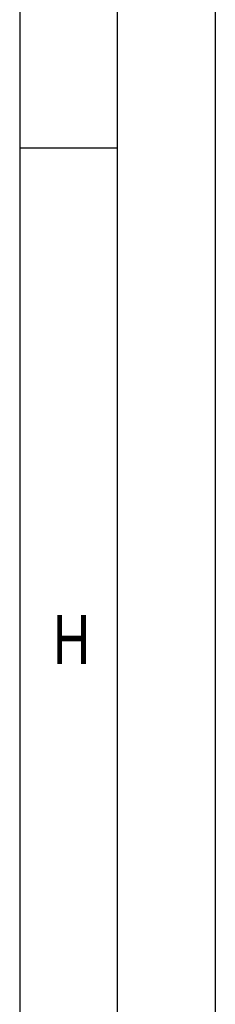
# Model space of a CAD drawing. Header units: millimetres. Extents: x 0 to 841, y 0 to 594.
# Tile 52 of 72: x 831 to 841, y 203 to 254. Entities that reach past the tile are written whole.
import ezdxf

# ---------------------------------------------------------------- set-up
doc = ezdxf.new("R2010")
doc.units = ezdxf.units.MM
doc.header["$LTSCALE"] = 46.255
doc.layers.get('0').update_dxf_attribs({"linetype": 'CONTINUOUS'})
doc.styles.add('TEXTSTYLE_2', font='txt')

msp = doc.modelspace()

# ---------------------------------------------------------------- linework, layer by layer
at = {"color": 5, "linetype": 'Continuous'}
for p, q in [((841, 594), (841, 0)), ((831, 584), (831, 10)), ((831, 247), (836, 247))]:
    msp.add_line(p, q, dxfattribs=at)
at = {"color": 6, "linetype": 'Continuous'}
msp.add_line((836, 5), (836, 589), dxfattribs=at)

# ---------------------------------------------------------------- texts
at = {"color": 5, "linetype": 'Continuous', "style": 'TEXTSTYLE_2', "width": 0.785714}
msp.add_text('H', height=2.50001, dxfattribs=at).set_placement((832.70156, 220.613))

doc.saveas('drawing.dxf')
